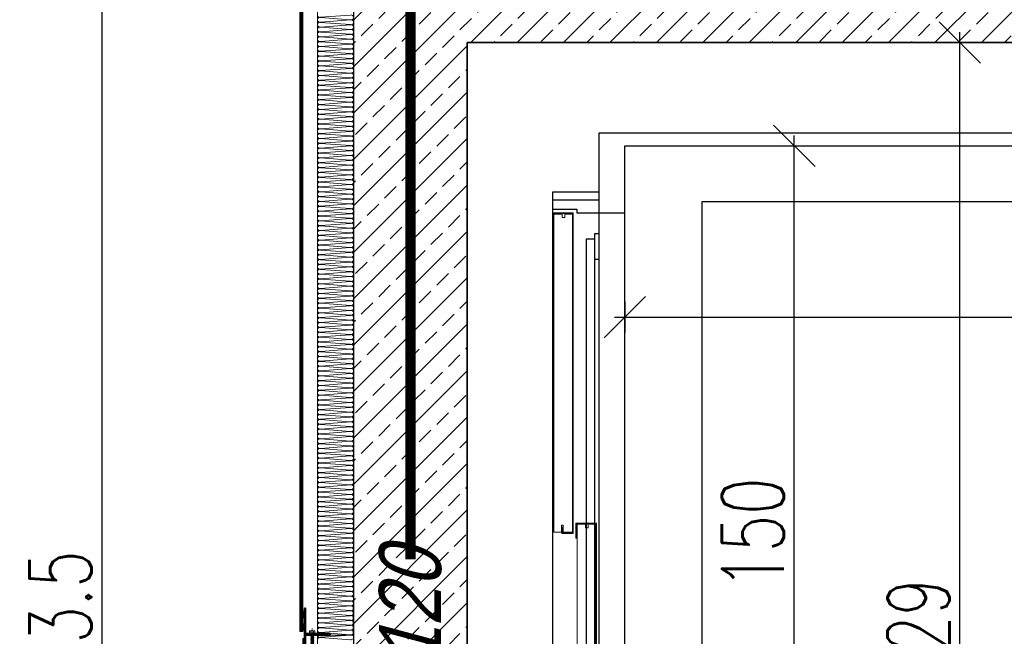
# Model space of a CAD drawing. Header units: millimetres. Extents: x -1256 to 4744, y -2264 to 706.
# Tile 9 of 62: x -485 to -295, y 63 to 182. Entities that reach past the tile are written whole.
import ezdxf
from ezdxf import colors
from ezdxf.entities.mleader import LeaderData, LeaderLine
from ezdxf.math import Vec2, Vec3

# ---------------------------------------------------------------- set-up
doc = ezdxf.new("R2010")
doc.units = ezdxf.units.MM
doc.header["$LTSCALE"] = 0.2
doc.linetypes.add('10b018', pattern=[3.33, 2.16, -0.54, 0.09, -0.54])
doc.linetypes.add('DASHEDX2', pattern=[1.5, 1, -0.5])
for name, color, linetype, lineweight in [('_MB_ocieplenie_0.09', 252, 'Continuous', 9), ('A-KOMENTWYM - DETAL', 30, 'Continuous', 5), ('ST_AE_GLAS_szraf', 252, 'Continuous', 0), ('ST_AE_GLAS_widok', 142, 'Continuous', 9), ('ST_AE_SYST_cienka', 27, 'Continuous', 15), ('ST_AE_SYST_szraf', 252, 'Continuous', 0), ('ST_SB_STEL', 7, 'Continuous', 0), ('ST_SF_FRAM', 7, 'Continuous', 0), ('ST_SF_FRAM_gruba', 132, 'Continuous', 40), ('ST_SJ_JOIN', 7, 'Continuous', 0), ('ST_SJ_JOIN_cienka', 57, 'Continuous', 15), ('ST_SJ_JOIN_szraf', 252, 'Continuous', 5)]:
    doc.layers.add(name, color=color, linetype=linetype, lineweight=lineweight)
doc.layers.add('_p.poż.', color=7, linetype='Continuous', true_color=0xf20000)
for name, color, linetype in [('A-opis', 7, 'Continuous'), ('A-widok', 41, 'Continuous'), ('A-winda', 12, 'Continuous'), ('A-wyposażenie', 203, 'Continuous'), ('A-ściany', 140, 'Continuous')]:
    doc.layers.add(name, color=color, linetype=linetype)
doc.layers.add('ST_SJ_JOIN_osie', color=1, linetype='10b018', lineweight=0, plot=False)
doc.styles.add('Arch-Dim', font='romans.shx', dxfattribs={"width": 0.75})
doc.styles.add('Arial-2', font='arial.ttf', dxfattribs={"width": 0.8, "oblique": 15})
doc.styles.add('TXT', font='romans.shx', dxfattribs={"width": 0.7})
doc.dimstyles.new('1-50', dxfattribs={"dimtxt": 12, "dimasz": 8, "dimexe": 3, "dimexo": 0, "dimgap": 2, "dimtad": 1, "dimrnd": 0.5, "dimzin": 12, "dimdsep": 46, "dimtxsty": 'TXT', "dimblk": 'OBLIQUE', "dimcen": 0.125, "dimdle": 2, "dimclrd": 256, "dimclre": 256, "dimclrt": 7, "dimazin": 0, "dimtfac": 1, "dimtix": 1, "dimtmove": 1, "dimatfit": 2, "dimfxl": 3, "dimfxlon": 1, "dimtvp": 10, "dimtolj": 1, "dimtzin": 0, "dimarcsym": 0})

# ---------------------------------------------------------------- blocks, each defined once
blk = doc.blocks.new('_Oblique')
at = {"color": 0, "linetype": 'ByBlock', "lineweight": -2}
blk.add_line((-0.5, -0.5), (0.5, 0.5), dxfattribs=at)
blk = doc.blocks.new('*D8')
at = {"layer": 'A-KOMENTWYM - DETAL', "lineweight": -2}
for p, q in [((-469.21, 212.3), (-469.21, -85.3)), ((-466.21, 210.3), (-472.21, 210.3)), ((-466.21, -83.3), (-472.21, -83.3))]:
    blk.add_line(p, q, dxfattribs=at)
at = {"layer": 'Defpoints', "color": 0}
for p in [(-430.9, 210.3), (-469.21, -83.3), (-430.9, -83.3)]:
    blk.add_point(p, dxfattribs=at)
at = {"layer": 'A-KOMENTWYM - DETAL', "lineweight": -2, "xscale": 8, "yscale": 8, "zscale": 8}
for p, rotation in [((-469.21, 210.3), 90), ((-469.21, -83.3), 270)]:
    blk.add_blockref('_Oblique', p, dxfattribs=dict(at, rotation=rotation))
at = {"layer": 'A-KOMENTWYM - DETAL', "color": 7, "insert": (-477.21, 63.5), "char_height": 12, "attachment_point": 5, "rotation": 90, "style": 'TXT'}
blk.add_mtext('\\A1;293.5', dxfattribs=at)
blk = doc.blocks.new('_Dot')
at = {"color": 0, "linetype": 'ByBlock', "lineweight": -2}
blk.add_line((-0.5, 0), (-1, 0), dxfattribs=at)
at = {"color": 0, "linetype": 'ByBlock', "const_width": 0.5}
blk.add_lwpolyline([(-0.25, 0, 1), (0.25, 0, 1)], format="xyb", close=True, dxfattribs=at)
blk = doc.blocks.new('*D301')
at = {"layer": 'A-KOMENTWYM - DETAL', "lineweight": -2}
for p, q in [((-398.5, 24.42), (-398.5, 18.42)), ((-78.5, 24.42), (-78.5, 18.42)), ((-400.5, 21.42), (-76.5, 21.42))]:
    blk.add_line(p, q, dxfattribs=at)
at = {"layer": 'Defpoints', "color": 0}
for p in [(-398.5, 178), (-78.5, 178), (-78.5, 21.42)]:
    blk.add_point(p, dxfattribs=at)
at = {"layer": 'A-KOMENTWYM - DETAL', "lineweight": -2, "xscale": 8, "yscale": 8, "zscale": 8, "rotation": 180}
blk.add_blockref('_Oblique', (-398.5, 21.42), dxfattribs=at)
at = {"layer": 'A-KOMENTWYM - DETAL', "lineweight": -2, "xscale": 8, "yscale": 8, "zscale": 8}
blk.add_blockref('_Oblique', (-78.5, 21.42), dxfattribs=at)
at = {"layer": 'A-KOMENTWYM - DETAL', "color": 7, "insert": (-238.5, 29.42), "char_height": 12, "attachment_point": 5, "style": 'TXT'}
blk.add_mtext('\\A1;320', dxfattribs=at)
blk = doc.blocks.new('*D302')
at = {"layer": 'A-KOMENTWYM - DETAL', "lineweight": -2}
for p, q in [((-303.22, -53), (-303.22, 180)), ((-306.22, 178), (-300.22, 178)), ((-306.22, -51), (-300.22, -51))]:
    blk.add_line(p, q, dxfattribs=at)
at = {"layer": 'Defpoints', "color": 0}
for p in [(-398.5, 178), (-303.22, 178), (-398.5, -51)]:
    blk.add_point(p, dxfattribs=at)
at = {"layer": 'A-KOMENTWYM - DETAL', "lineweight": -2, "xscale": 8, "yscale": 8, "zscale": 8}
for p, rotation in [((-303.22, 178), 90), ((-303.22, -51), 270)]:
    blk.add_blockref('_Oblique', p, dxfattribs=dict(at, rotation=rotation))
at = {"layer": 'A-KOMENTWYM - DETAL', "color": 7, "insert": (-311.22, 63.5), "char_height": 12, "attachment_point": 5, "rotation": 90, "style": 'TXT'}
blk.add_mtext('\\A1;229', dxfattribs=at)
blk = doc.blocks.new('*D374')
at = {"layer": 'A-KOMENTWYM - DETAL', "lineweight": -2}
for p, q in [((60.5, -80.14), (60.5, -86.14)), ((320.5, -80.14), (320.5, -86.14)), ((58.5, -83.14), (322.5, -83.14))]:
    blk.add_line(p, q, dxfattribs=at)
at = {"layer": 'Defpoints', "color": 0}
for p in [(60.5, -50), (320.5, -50), (320.5, -83.14)]:
    blk.add_point(p, dxfattribs=at)
at = {"layer": 'A-KOMENTWYM - DETAL', "lineweight": -2, "xscale": 8, "yscale": 8, "zscale": 8, "rotation": 180}
blk.add_blockref('_Oblique', (60.5, -83.14), dxfattribs=at)
at = {"layer": 'A-KOMENTWYM - DETAL', "lineweight": -2, "xscale": 8, "yscale": 8, "zscale": 8}
blk.add_blockref('_Oblique', (320.5, -83.14), dxfattribs=at)
at = {"layer": 'A-KOMENTWYM - DETAL', "color": 7, "insert": (190.5, -75.14), "char_height": 12, "attachment_point": 5, "style": 'TXT'}
blk.add_mtext('\\A1;260', dxfattribs=at)
blk = doc.blocks.new('*D373')
at = {"layer": 'A-KOMENTWYM - DETAL', "lineweight": -2}
for p, q in [((93.26, -202), (93.26, -48)), ((90.26, -50), (96.26, -50)), ((90.26, -200), (96.26, -200))]:
    blk.add_line(p, q, dxfattribs=at)
at = {"layer": 'Defpoints', "color": 0}
for p in [(60.5, -50), (93.26, -50), (60.5, -200)]:
    blk.add_point(p, dxfattribs=at)
at = {"layer": 'A-KOMENTWYM - DETAL', "lineweight": -2, "xscale": 8, "yscale": 8, "zscale": 8}
for p, rotation in [((93.26, -50), 90), ((93.26, -200), 270)]:
    blk.add_blockref('_Oblique', p, dxfattribs=dict(at, rotation=rotation))
at = {"layer": 'A-KOMENTWYM - DETAL', "color": 7, "insert": (85.26, -125), "char_height": 12, "attachment_point": 5, "rotation": 90, "style": 'TXT'}
blk.add_mtext('\\A1;150', dxfattribs=at)
blk = doc.blocks.new('*U372')
at = {"layer": '_MB_ocieplenie_0.09', "flags": 128}
for points in [[(-6131.7, 31, 0.505403), (-6150.8, 5.1), (-6132.5, -242, -1.345402), (-6170.8, -242), (-6152.6, 5.1, 0.505403), (-6171.7, 31)], [(-6091.7, 31, 0.505403), (-6110.8, 5.1), (-6092.5, -242, -1.345402), (-6130.8, -242), (-6112.6, 5.1, 0.505403), (-6131.7, 31)], [(-6051.7, 31, 0.505403), (-6070.8, 5.1), (-6052.5, -242, -1.345402), (-6090.8, -242), (-6072.6, 5.1, 0.505403), (-6091.7, 31)], [(-6011.7, 31, 0.505403), (-6030.8, 5.1), (-6012.5, -242, -1.345402), (-6050.8, -242), (-6032.6, 5.1, 0.505403), (-6051.7, 31)], [(-5971.7, 31, 0.505403), (-5990.8, 5.1), (-5972.5, -242, -1.345402), (-6010.8, -242), (-5992.6, 5.1, 0.505403), (-6011.7, 31)], [(-5931.7, 31, 0.505403), (-5950.8, 5.1), (-5932.5, -242, -1.345402), (-5970.8, -242), (-5952.6, 5.1, 0.505403), (-5971.7, 31)], [(-5891.7, 31, 0.505403), (-5910.8, 5.1), (-5892.5, -242, -1.345402), (-5930.8, -242), (-5912.6, 5.1, 0.505403), (-5931.7, 31)], [(-5851.7, 31, 0.505403), (-5870.8, 5.1), (-5852.5, -242, -1.345402), (-5890.8, -242), (-5872.6, 5.1, 0.505403), (-5891.7, 31)], [(-5811.7, 31, 0.505403), (-5830.8, 5.1), (-5812.5, -242, -1.345402), (-5850.8, -242), (-5832.6, 5.1, 0.505403), (-5851.7, 31)], [(-5771.7, 31, 0.505403), (-5790.8, 5.1), (-5772.5, -242, -1.345402), (-5810.8, -242), (-5792.6, 5.1, 0.505403), (-5811.7, 31)], [(-5731.7, 31, 0.505403), (-5750.8, 5.1), (-5732.5, -242, -1.345402), (-5770.8, -242), (-5752.6, 5.1, 0.505403), (-5771.7, 31)], [(-5691.7, 31, 0.505403), (-5710.8, 5.1), (-5692.5, -242, -1.345402), (-5730.8, -242), (-5712.6, 5.1, 0.505403), (-5731.7, 31)], [(-5651.7, 31, 0.505403), (-5670.8, 5.1), (-5652.5, -242, -1.345402), (-5690.8, -242), (-5672.6, 5.1, 0.505403), (-5691.7, 31)], [(-5611.7, 31, 0.505403), (-5630.8, 5.1), (-5612.5, -242, -1.345402), (-5650.8, -242), (-5632.6, 5.1, 0.505403), (-5651.7, 31)], [(-5571.7, 31, 0.505403), (-5590.8, 5.1), (-5572.5, -242, -1.345402), (-5610.8, -242), (-5592.6, 5.1, 0.505403), (-5611.7, 31)], [(-5531.7, 31, 0.505403), (-5550.8, 5.1), (-5532.5, -242, -1.345402), (-5570.8, -242), (-5552.6, 5.1, 0.505403), (-5571.7, 31)], [(-5491.7, 31, 0.505403), (-5510.8, 5.1), (-5492.5, -242, -1.345402), (-5530.8, -242), (-5512.6, 5.1, 0.505403), (-5531.7, 31)], [(-5451.7, 31, 0.505403), (-5470.8, 5.1), (-5452.5, -242, -1.345402), (-5490.8, -242), (-5472.6, 5.1, 0.505403), (-5491.7, 31)], [(-5411.7, 31, 0.505403), (-5430.8, 5.1), (-5412.5, -242, -1.345402), (-5450.8, -242), (-5432.6, 5.1, 0.505403), (-5451.7, 31)], [(-5371.7, 31, 0.505403), (-5390.8, 5.1), (-5372.5, -242, -1.345402), (-5410.8, -242), (-5392.6, 5.1, 0.505403), (-5411.7, 31)], [(-5331.7, 31, 0.505403), (-5350.8, 5.1), (-5332.5, -242, -1.345402), (-5370.8, -242), (-5352.6, 5.1, 0.505403), (-5371.7, 31)], [(-5291.7, 31, 0.505403), (-5310.8, 5.1), (-5292.5, -242, -1.345402), (-5330.8, -242), (-5312.6, 5.1, 0.505403), (-5331.7, 31)], [(-5251.7, 31, 0.505403), (-5270.8, 5.1), (-5252.5, -242, -1.345402), (-5290.8, -242), (-5272.6, 5.1, 0.505403), (-5291.7, 31)], [(-5211.7, 31, 0.505403), (-5230.8, 5.1), (-5212.5, -242, -1.345402), (-5250.8, -242), (-5232.6, 5.1, 0.505403), (-5251.7, 31)], [(-5171.7, 31, 0.505403), (-5190.8, 5.1), (-5172.5, -242, -1.345402), (-5210.8, -242), (-5192.6, 5.1, 0.505403), (-5211.7, 31)], [(-5131.7, 31, 0.505403), (-5150.8, 5.1), (-5132.5, -242, -1.345402), (-5170.8, -242), (-5152.6, 5.1, 0.505403), (-5171.7, 31)], [(-5091.7, 31, 0.505403), (-5110.8, 5.1), (-5092.5, -242, -1.345402), (-5130.8, -242), (-5112.6, 5.1, 0.505403), (-5131.7, 31)], [(-5051.7, 31, 0.505403), (-5070.8, 5.1), (-5052.5, -242, -1.345402), (-5090.8, -242), (-5072.6, 5.1, 0.505403), (-5091.7, 31)], [(-5011.7, 31, 0.505403), (-5030.8, 5.1), (-5012.5, -242, -1.345402), (-5050.8, -242), (-5032.6, 5.1, 0.505403), (-5051.7, 31)], [(-4971.7, 31, 0.505403), (-4990.8, 5.1), (-4972.5, -242, -1.345402), (-5010.8, -242), (-4992.6, 5.1, 0.505403), (-5011.7, 31)], [(-4931.7, 31, 0.505403), (-4950.8, 5.1), (-4932.5, -242, -1.345402), (-4970.8, -242), (-4952.6, 5.1, 0.505403), (-4971.7, 31)], [(-4891.7, 31, 0.505403), (-4910.8, 5.1), (-4892.5, -242, -1.345402), (-4930.8, -242), (-4912.6, 5.1, 0.505403), (-4931.7, 31)], [(-4851.7, 31, 0.505403), (-4870.8, 5.1), (-4852.5, -242, -1.345402), (-4890.8, -242), (-4872.6, 5.1, 0.505403), (-4891.7, 31)], [(-4811.7, 31, 0.505403), (-4830.8, 5.1), (-4812.5, -242, -1.345402), (-4850.8, -242), (-4832.6, 5.1, 0.505403), (-4851.7, 31)], [(-4771.7, 31, 0.505403), (-4790.8, 5.1), (-4772.5, -242, -1.345402), (-4810.8, -242), (-4792.6, 5.1, 0.505403), (-4811.7, 31)], [(-4731.7, 31, 0.505403), (-4750.8, 5.1), (-4732.5, -242, -1.345402), (-4770.8, -242), (-4752.6, 5.1, 0.505403), (-4771.7, 31)], [(-4691.7, 31, 0.505403), (-4710.8, 5.1), (-4692.5, -242, -1.345402), (-4730.8, -242), (-4712.6, 5.1, 0.505403), (-4731.7, 31)], [(-4651.7, 31, 0.505403), (-4670.8, 5.1), (-4652.5, -242, -1.345402), (-4690.8, -242), (-4672.6, 5.1, 0.505403), (-4691.7, 31)], [(-4611.7, 31, 0.505403), (-4630.8, 5.1), (-4612.5, -242, -1.345402), (-4650.8, -242), (-4632.6, 5.1, 0.505403), (-4651.7, 31)], [(-4571.7, 31, 0.505403), (-4590.8, 5.1), (-4572.5, -242, -1.345402), (-4610.8, -242), (-4592.6, 5.1, 0.505403), (-4611.7, 31)], [(-4531.7, 31, 0.505403), (-4550.8, 5.1), (-4532.5, -242, -1.345402), (-4570.8, -242), (-4552.6, 5.1, 0.505403), (-4571.7, 31)], [(-4491.7, 31, 0.505403), (-4510.8, 5.1), (-4492.5, -242, -1.345402), (-4530.8, -242), (-4512.6, 5.1, 0.505403), (-4531.7, 31)], [(-4451.7, 31, 0.505403), (-4470.8, 5.1), (-4452.5, -242, -1.345402), (-4490.8, -242), (-4472.6, 5.1, 0.505403), (-4491.7, 31)], [(-4411.7, 31, 0.505403), (-4430.8, 5.1), (-4412.5, -242, -1.345402), (-4450.8, -242), (-4432.6, 5.1, 0.505403), (-4451.7, 31)], [(-4371.7, 31, 0.505403), (-4390.8, 5.1), (-4372.5, -242, -1.345402), (-4410.8, -242), (-4392.6, 5.1, 0.505403), (-4411.7, 31)], [(-4331.7, 31, 0.505403), (-4350.8, 5.1), (-4332.5, -242, -1.345402), (-4370.8, -242), (-4352.6, 5.1, 0.505403), (-4371.7, 31)], [(-4291.7, 31, 0.505403), (-4310.8, 5.1), (-4292.5, -242, -1.345402), (-4330.8, -242), (-4312.6, 5.1, 0.505403), (-4331.7, 31)], [(-4251.7, 31, 0.505403), (-4270.8, 5.1), (-4252.5, -242, -1.345402), (-4290.8, -242), (-4272.6, 5.1, 0.505403), (-4291.7, 31)], [(-4211.7, 31, 0.505403), (-4230.8, 5.1), (-4212.5, -242, -1.345402), (-4250.8, -242), (-4232.6, 5.1, 0.505403), (-4251.7, 31)], [(-4171.7, 31, 0.505403), (-4190.8, 5.1), (-4172.5, -242, -1.345402), (-4210.8, -242), (-4192.6, 5.1, 0.505403), (-4211.7, 31)], [(-4131.7, 31, 0.505403), (-4150.8, 5.1), (-4132.5, -242, -1.345402), (-4170.8, -242), (-4152.6, 5.1, 0.505403), (-4171.7, 31)], [(-4091.7, 31, 0.505403), (-4110.8, 5.1), (-4092.5, -242, -1.345402), (-4130.8, -242), (-4112.6, 5.1, 0.505403), (-4131.7, 31)], [(-4051.7, 31, 0.505403), (-4070.8, 5.1), (-4052.5, -242, -1.345402), (-4090.8, -242), (-4072.6, 5.1, 0.505403), (-4091.7, 31)], [(-4011.7, 31, 0.505403), (-4030.8, 5.1), (-4012.5, -242, -1.345402), (-4050.8, -242), (-4032.6, 5.1, 0.505403), (-4051.7, 31)], [(-3971.7, 31, 0.505403), (-3990.8, 5.1), (-3972.5, -242, -1.345402), (-4010.8, -242), (-3992.6, 5.1, 0.505403), (-4011.7, 31)], [(-3931.7, 31, 0.505403), (-3950.8, 5.1), (-3932.5, -242, -1.345402), (-3970.8, -242), (-3952.6, 5.1, 0.505403), (-3971.7, 31)], [(-3891.7, 31, 0.505403), (-3910.8, 5.1), (-3892.5, -242, -1.345402), (-3930.8, -242), (-3912.6, 5.1, 0.505403), (-3931.7, 31)], [(-3851.7, 31, 0.505403), (-3870.8, 5.1), (-3852.5, -242, -1.345402), (-3890.8, -242), (-3872.6, 5.1, 0.505403), (-3891.7, 31)], [(-3811.7, 31, 0.505403), (-3830.8, 5.1), (-3812.5, -242, -1.345402), (-3850.8, -242), (-3832.6, 5.1, 0.505403), (-3851.7, 31)], [(-3771.7, 31, 0.505403), (-3790.8, 5.1), (-3772.5, -242, -1.345402), (-3810.8, -242), (-3792.6, 5.1, 0.505403), (-3811.7, 31)], [(-3731.7, 31, 0.505403), (-3750.8, 5.1), (-3732.5, -242, -1.345402), (-3770.8, -242), (-3752.6, 5.1, 0.505403), (-3771.7, 31)], [(-3691.7, 31, 0.505403), (-3710.8, 5.1), (-3692.5, -242, -1.345402), (-3730.8, -242), (-3712.6, 5.1, 0.505403), (-3731.7, 31)], [(-3651.7, 31, 0.505403), (-3670.8, 5.1), (-3652.5, -242, -1.345402), (-3690.8, -242), (-3672.6, 5.1, 0.505403), (-3691.7, 31)], [(-3611.7, 31, 0.505403), (-3630.8, 5.1), (-3612.5, -242, -1.345402), (-3650.8, -242), (-3632.6, 5.1, 0.505403), (-3651.7, 31)], [(-3571.7, 31, 0.505403), (-3590.8, 5.1), (-3572.5, -242, -1.345402), (-3610.8, -242), (-3592.6, 5.1, 0.505403), (-3611.7, 31)], [(-3531.7, 31, 0.505403), (-3550.8, 5.1), (-3532.5, -242, -1.345402), (-3570.8, -242), (-3552.6, 5.1, 0.505403), (-3571.7, 31)], [(-3491.7, 31, 0.505403), (-3510.8, 5.1), (-3492.5, -242, -1.345402), (-3530.8, -242), (-3512.6, 5.1, 0.505403), (-3531.7, 31)], [(-3451.7, 31, 0.505403), (-3470.8, 5.1), (-3452.5, -242, -1.345402), (-3490.8, -242), (-3472.6, 5.1, 0.505403), (-3491.7, 31)], [(-3411.7, 31, 0.505403), (-3430.8, 5.1), (-3412.5, -242, -1.345402), (-3450.8, -242), (-3432.6, 5.1, 0.505403), (-3451.7, 31)], [(-3371.7, 31, 0.505403), (-3390.8, 5.1), (-3372.5, -242, -1.345402), (-3410.8, -242), (-3392.6, 5.1, 0.505403), (-3411.7, 31)], [(-3331.7, 31, 0.505403), (-3350.8, 5.1), (-3332.5, -242, -1.345402), (-3370.8, -242), (-3352.6, 5.1, 0.505403), (-3371.7, 31)], [(-3291.7, 31, 0.505403), (-3310.8, 5.1), (-3292.5, -242, -1.345402), (-3330.8, -242), (-3312.6, 5.1, 0.505403), (-3331.7, 31)], [(-3251.7, 31, 0.505403), (-3270.8, 5.1), (-3252.5, -242, -1.345402), (-3290.8, -242), (-3272.6, 5.1, 0.505403), (-3291.7, 31)], [(-3211.7, 31, 0.505403), (-3230.8, 5.1), (-3212.5, -242, -1.345402), (-3250.8, -242), (-3232.6, 5.1, 0.505403), (-3251.7, 31)], [(-3171.7, 31, 0.505403), (-3190.8, 5.1), (-3172.5, -242, -1.345402), (-3210.8, -242), (-3192.6, 5.1, 0.505403), (-3211.7, 31)], [(-3131.7, 31, 0.505403), (-3150.8, 5.1), (-3132.5, -242, -1.345402), (-3170.8, -242), (-3152.6, 5.1, 0.505403), (-3171.7, 31)], [(-3091.7, 31, 0.505403), (-3110.8, 5.1), (-3092.5, -242, -1.345402), (-3130.8, -242), (-3112.6, 5.1, 0.505403), (-3131.7, 31)], [(-3051.7, 31, 0.505403), (-3070.8, 5.1), (-3052.5, -242, -1.345402), (-3090.8, -242), (-3072.6, 5.1, 0.505403), (-3091.7, 31)], [(-3011.7, 31, 0.505403), (-3030.8, 5.1), (-3012.5, -242, -1.345402), (-3050.8, -242), (-3032.6, 5.1, 0.505403), (-3051.7, 31)], [(-2971.7, 31, 0.505403), (-2990.8, 5.1), (-2972.5, -242, -1.345402), (-3010.8, -242), (-2992.6, 5.1, 0.505403), (-3011.7, 31)], [(-2931.7, 31, 0.505403), (-2950.8, 5.1), (-2932.5, -242, -1.345402), (-2970.8, -242), (-2952.6, 5.1, 0.505403), (-2971.7, 31)], [(-2891.7, 31, 0.505403), (-2910.8, 5.1), (-2892.5, -242, -1.345402), (-2930.8, -242), (-2912.6, 5.1, 0.505403), (-2931.7, 31)], [(-2851.7, 31, 0.505403), (-2870.8, 5.1), (-2852.5, -242, -1.345402), (-2890.8, -242), (-2872.6, 5.1, 0.505403), (-2891.7, 31)], [(-2811.7, 31, 0.505403), (-2830.8, 5.1), (-2812.5, -242, -1.345402), (-2850.8, -242), (-2832.6, 5.1, 0.505403), (-2851.7, 31)], [(-2771.7, 31, 0.505403), (-2790.8, 5.1), (-2772.5, -242, -1.345402), (-2810.8, -242), (-2792.6, 5.1, 0.505403), (-2811.7, 31)], [(-2731.7, 31, 0.505403), (-2750.8, 5.1), (-2732.5, -242, -1.345402), (-2770.8, -242), (-2752.6, 5.1, 0.505403), (-2771.7, 31)], [(-2691.7, 31, 0.505403), (-2710.8, 5.1), (-2692.5, -242, -1.345402), (-2730.8, -242), (-2712.6, 5.1, 0.505403), (-2731.7, 31)], [(-2651.7, 31, 0.505403), (-2670.8, 5.1), (-2652.5, -242, -1.345402), (-2690.8, -242), (-2672.6, 5.1, 0.505403), (-2691.7, 31)], [(-2611.7, 31, 0.505403), (-2630.8, 5.1), (-2612.5, -242, -1.345402), (-2650.8, -242), (-2632.6, 5.1, 0.505403), (-2651.7, 31)], [(-2571.7, 31, 0.505403), (-2590.8, 5.1), (-2572.5, -242, -1.345402), (-2610.8, -242), (-2592.6, 5.1, 0.505403), (-2611.7, 31)], [(-2531.7, 31, 0.505403), (-2550.8, 5.1), (-2532.5, -242, -1.345402), (-2570.8, -242), (-2552.6, 5.1, 0.505403), (-2571.7, 31)], [(-2491.7, 31, 0.505403), (-2510.8, 5.1), (-2492.5, -242, -1.345402), (-2530.8, -242), (-2512.6, 5.1, 0.505403), (-2531.7, 31)], [(-2451.7, 31, 0.505403), (-2470.8, 5.1), (-2452.5, -242, -1.345402), (-2490.8, -242), (-2472.6, 5.1, 0.505403), (-2491.7, 31)], [(-2411.7, 31, 0.505403), (-2430.8, 5.1), (-2412.5, -242, -1.345402), (-2450.8, -242), (-2432.6, 5.1, 0.505403), (-2451.7, 31)], [(-2371.7, 31, 0.505403), (-2390.8, 5.1), (-2372.5, -242, -1.345402), (-2410.8, -242), (-2392.6, 5.1, 0.505403), (-2411.7, 31)], [(-2331.7, 31, 0.505403), (-2350.8, 5.1), (-2332.5, -242, -1.345402), (-2370.8, -242), (-2352.6, 5.1, 0.505403), (-2371.7, 31)], [(-2291.7, 31, 0.505403), (-2310.8, 5.1), (-2292.5, -242, -1.345402), (-2330.8, -242), (-2312.6, 5.1, 0.505403), (-2331.7, 31)], [(-2251.7, 31, 0.505403), (-2270.8, 5.1), (-2252.5, -242, -1.345402), (-2290.8, -242), (-2272.6, 5.1, 0.505403), (-2291.7, 31)], [(-2211.7, 31, 0.505403), (-2230.8, 5.1), (-2212.5, -242, -1.345402), (-2250.8, -242), (-2232.6, 5.1, 0.505403), (-2251.7, 31)], [(-2171.7, 31, 0.505403), (-2190.8, 5.1), (-2172.5, -242, -1.345402), (-2210.8, -242), (-2192.6, 5.1, 0.505403), (-2211.7, 31)], [(-2131.7, 31, 0.505403), (-2150.8, 5.1), (-2132.5, -242, -1.345402), (-2170.8, -242), (-2152.6, 5.1, 0.505403), (-2171.7, 31)], [(-2091.7, 31, 0.505403), (-2110.8, 5.1), (-2092.5, -242, -1.345402), (-2130.8, -242), (-2112.6, 5.1, 0.505403), (-2131.7, 31)], [(-2051.7, 31, 0.505403), (-2070.8, 5.1), (-2052.5, -242, -1.345402), (-2090.8, -242), (-2072.6, 5.1, 0.505403), (-2091.7, 31)], [(-2011.7, 31, 0.505403), (-2030.8, 5.1), (-2012.5, -242, -1.345402), (-2050.8, -242), (-2032.6, 5.1, 0.505403), (-2051.7, 31)], [(-1971.7, 31, 0.505403), (-1990.8, 5.1), (-1972.5, -242, -1.345402), (-2010.8, -242), (-1992.6, 5.1, 0.505403), (-2011.7, 31)], [(-1931.7, 31, 0.505403), (-1950.8, 5.1), (-1932.5, -242, -1.345402), (-1970.8, -242), (-1952.6, 5.1, 0.505403), (-1971.7, 31)], [(-1891.7, 31, 0.505403), (-1910.8, 5.1), (-1892.5, -242, -1.345402), (-1930.8, -242), (-1912.6, 5.1, 0.505403), (-1931.7, 31)], [(-1851.7, 31, 0.505403), (-1870.8, 5.1), (-1852.5, -242, -1.345402), (-1890.8, -242), (-1872.6, 5.1, 0.505403), (-1891.7, 31)], [(-1811.7, 31, 0.505403), (-1830.8, 5.1), (-1812.5, -242, -1.345402), (-1850.8, -242), (-1832.6, 5.1, 0.505403), (-1851.7, 31)], [(-1771.7, 31, 0.505403), (-1790.8, 5.1), (-1772.5, -242, -1.345402), (-1810.8, -242), (-1792.6, 5.1, 0.505403), (-1811.7, 31)], [(-1731.7, 31, 0.505403), (-1750.8, 5.1), (-1732.5, -242, -1.345402), (-1770.8, -242), (-1752.6, 5.1, 0.505403), (-1771.7, 31)], [(-1691.7, 31, 0.505403), (-1710.8, 5.1), (-1692.5, -242, -1.345402), (-1730.8, -242), (-1712.6, 5.1, 0.505403), (-1731.7, 31)], [(-1651.7, 31, 0.505403), (-1670.8, 5.1), (-1652.5, -242, -1.345402), (-1690.8, -242), (-1672.6, 5.1, 0.505403), (-1691.7, 31)], [(-1611.7, 31, 0.505403), (-1630.8, 5.1), (-1612.5, -242, -1.345402), (-1650.8, -242), (-1632.6, 5.1, 0.505403), (-1651.7, 31)], [(-1571.7, 31, 0.505403), (-1590.8, 5.1), (-1572.5, -242, -1.345402), (-1610.8, -242), (-1592.6, 5.1, 0.505403), (-1611.7, 31)], [(-1531.7, 31, 0.505403), (-1550.8, 5.1), (-1532.5, -242, -1.345402), (-1570.8, -242), (-1552.6, 5.1, 0.505403), (-1571.7, 31)], [(-1491.7, 31, 0.505403), (-1510.8, 5.1), (-1492.5, -242, -1.345402), (-1530.8, -242), (-1512.6, 5.1, 0.505403), (-1531.7, 31)], [(-1451.7, 31, 0.505403), (-1470.8, 5.1), (-1452.5, -242, -1.345402), (-1490.8, -242), (-1472.6, 5.1, 0.505403), (-1491.7, 31)], [(-1411.7, 31, 0.505403), (-1430.8, 5.1), (-1412.5, -242, -1.345402), (-1450.8, -242), (-1432.6, 5.1, 0.505403), (-1451.7, 31)], [(-1371.7, 31, 0.505403), (-1390.8, 5.1), (-1372.5, -242, -1.345402), (-1410.8, -242), (-1392.6, 5.1, 0.505403), (-1411.7, 31)], [(-1331.7, 31, 0.505403), (-1350.8, 5.1), (-1332.5, -242, -1.345402), (-1370.8, -242), (-1352.6, 5.1, 0.505403), (-1371.7, 31)], [(-1291.7, 31, 0.505403), (-1310.8, 5.1), (-1292.5, -242, -1.345402), (-1330.8, -242), (-1312.6, 5.1, 0.505403), (-1331.7, 31)], [(-1251.7, 31, 0.505403), (-1270.8, 5.1), (-1252.5, -242, -1.345402), (-1290.8, -242), (-1272.6, 5.1, 0.505403), (-1291.7, 31)], [(-1211.7, 31, 0.505403), (-1230.8, 5.1), (-1212.5, -242, -1.345402), (-1250.8, -242), (-1232.6, 5.1, 0.505403), (-1251.7, 31)], [(-1171.7, 31, 0.505403), (-1190.8, 5.1), (-1172.5, -242, -1.345402), (-1210.8, -242), (-1192.6, 5.1, 0.505403), (-1211.7, 31)], [(-1131.7, 31, 0.505403), (-1150.8, 5.1), (-1132.5, -242, -1.345402), (-1170.8, -242), (-1152.6, 5.1, 0.505403), (-1171.7, 31)], [(-1091.7, 31, 0.505403), (-1110.8, 5.1), (-1092.5, -242, -1.345402), (-1130.8, -242), (-1112.6, 5.1, 0.505403), (-1131.7, 31)], [(-1051.7, 31, 0.505403), (-1070.8, 5.1), (-1052.5, -242, -1.345402), (-1090.8, -242), (-1072.6, 5.1, 0.505403), (-1091.7, 31)], [(-1011.7, 31, 0.505403), (-1030.8, 5.1), (-1012.5, -242, -1.345402), (-1050.8, -242), (-1032.6, 5.1, 0.505403), (-1051.7, 31)]]:
    blk.add_lwpolyline(points, format="xyb", dxfattribs=at)
blk = doc.blocks.new('wkret_samowiercacy_JT2-12_5.5x35')
at = {"layer": 'ST_SJ_JOIN_cienka'}
for p, q in [((-35, 0), (-33.6, 2.6)), ((-35, 0), (-33.6, -2.6)), ((-33.6, 2.6), (-22.9, 2.6)), ((-22.6, 2.2), (-23.5, 2.2)), ((-22.3, 2.2), (-22.9, 2.6)), ((-20.9, 2.2), (-22.3, 2.2)), ((-20.9, 2.2), (-20.3, 2.8)), ((-20, 2.2), (-20.3, 2.8)), ((-19.1, 2.2), (-20, 2.2)), ((-19.1, 2.2), (-18.5, 2.8)), ((-18.2, 2.2), (-18.5, 2.8)), ((-17.3, 2.2), (-18.2, 2.2)), ((-17.3, 2.2), (-16.8, 2.8)), ((-16.4, 2.2), (-16.8, 2.8)), ((-15.5, 2.2), (-16.4, 2.2)), ((-15.5, 2.2), (-15, 2.8)), ((-14.6, 2.2), (-15, 2.8)), ((-13.8, 2.2), (-14.6, 2.2)), ((-13.8, 2.2), (-13.2, 2.8)), ((-12.9, 2.2), (-13.2, 2.8)), ((-12, 2.2), (-12.9, 2.2)), ((-12, 2.2), (-11.5, 2.8)), ((-11.1, 2.2), (-11.5, 2.8)), ((-10.2, 2.2), (-11.1, 2.2)), ((-10.2, 2.2), (-9.7, 2.8)), ((-9.3, 2.2), (-9.7, 2.8)), ((-8.4, 2.2), (-9.3, 2.2)), ((-8.4, 2.2), (-7.9, 2.8)), ((-7.5, 2.2), (-7.9, 2.8)), ((-6.7, 2.2), (-7.5, 2.2)), ((-6.7, 2.2), (-6.1, 2.8)), ((-5.8, 2.2), (-6.1, 2.8)), ((-4.9, 2.2), (-5.8, 2.2)), ((-4.9, 2.2), (-4.4, 2.8)), ((-4, 2.2), (-4.4, 2.8)), ((-3.1, 2.2), (-4, 2.2)), ((-3.1, 2.2), (-2.6, 2.8)), ((-2.2, 2.2), (-2.6, 2.8)), ((-1.3, 2.2), (-2.2, 2.2)), ((-1.3, 2.2), (-0.8, 2.8)), ((-0.4, 2.2), (-0.8, 2.8)), ((0, 2.2), (-0.4, 2.2)), ((5.8, 4), (5.8, -4)), ((-33.6, -2.6), (-22.9, -2.6)), ((-22.3, -2.3), (-22.9, -2.6)), ((-21.6, -2.3), (-22.3, -2.3)), ((-21.3, -2.8), (-21.6, -2.3)), ((-21.3, -2.8), (-20.7, -2.3)), ((-19.9, -2.3), (-20.7, -2.3)), ((-19.5, -2.8), (-19.9, -2.3)), ((-19.5, -2.8), (-19, -2.3)), ((-18.1, -2.3), (-19, -2.3)), ((-17.7, -2.8), (-18.1, -2.3)), ((-17.7, -2.8), (-17.2, -2.3)), ((-16.3, -2.3), (-17.2, -2.3)), ((-16, -2.8), (-16.3, -2.3)), ((-16, -2.8), (-15.4, -2.3)), ((-14.5, -2.3), (-15.4, -2.3)), ((-14.2, -2.8), (-14.5, -2.3)), ((-14.2, -2.8), (-13.6, -2.3)), ((-12.8, -2.3), (-13.6, -2.3)), ((-12.4, -2.8), (-12.8, -2.3)), ((-12.4, -2.8), (-11.9, -2.3)), ((-11, -2.3), (-11.9, -2.3)), ((-10.6, -2.8), (-11, -2.3)), ((-10.6, -2.8), (-10.1, -2.3)), ((-9.2, -2.3), (-10.1, -2.3)), ((-8.9, -2.8), (-9.2, -2.3)), ((-8.9, -2.8), (-8.3, -2.3)), ((-7.4, -2.3), (-8.3, -2.3)), ((-7.1, -2.8), (-7.4, -2.3)), ((-7.1, -2.8), (-6.5, -2.3)), ((-5.7, -2.3), (-6.5, -2.3)), ((-5.3, -2.8), (-5.7, -2.3)), ((-5.3, -2.8), (-4.8, -2.3)), ((-3.9, -2.3), (-4.8, -2.3)), ((-3.5, -2.8), (-3.9, -2.3)), ((-3.5, -2.8), (-3, -2.3)), ((-2.1, -2.3), (-3, -2.3)), ((-1.8, -2.8), (-2.1, -2.3)), ((-1.8, -2.8), (-1.2, -2.3)), ((0, -2.3), (-1.2, -2.3))]:
    blk.add_line(p, q, dxfattribs=at)
blk.add_lwpolyline([(0, -7.2), (1.3, -7.2), (1.3, 7.2), (0, 7.2)], close=True, dxfattribs=at)
blk.add_lwpolyline([(1.3, -2.6), (5.3, -2.6, -0.343146), (5.3, -5.3), (1.3, -5.3), (1.3, 5.3), (5.3, 5.3, -0.343146), (5.3, 2.6), (1.3, 2.6)], format="xyb", dxfattribs=at)
blk.add_arc((-2.2, 0), 7.94, 340.5288, 19.4712, dxfattribs=at)
at = {"layer": 'ST_SJ_JOIN_osie'}
blk.add_line((-40, 0), (10.8, 0), dxfattribs=at)
at = {"layer": 'ST_SJ_JOIN_szraf'}
for p, q in [((-34.7, 0), (-33.4, 2.2)), ((-33.4, 2.2), (-33.6, 2.6)), ((-33.4, 2.2), (-22.3, 2.2)), ((-22.9, -2.6), (-21.9, 2.2)), ((-22.1, 2.1), (-22.9, -2.6)), ((-22.9, -2.6), (-22.3, 2)), ((-22.9, -2.6), (-22.6, 1.9)), ((-22.9, -2.6), (-22.9, 1.8)), ((-21.6, -2.3), (-20.9, 2.2)), ((-21.3, -2.8), (-20.3, 2.8)), ((-20.7, -2.3), (-20, 2.2)), ((-19.9, -2.3), (-19.1, 2.2)), ((-19.5, -2.8), (-18.5, 2.8)), ((-19, -2.3), (-18.2, 2.2)), ((-18.1, -2.3), (-17.3, 2.2)), ((-17.7, -2.8), (-16.8, 2.8)), ((-17.2, -2.3), (-16.4, 2.2)), ((-16.3, -2.3), (-15.5, 2.2)), ((-16, -2.8), (-15, 2.8)), ((-15.4, -2.3), (-14.6, 2.2)), ((-14.5, -2.3), (-13.8, 2.2)), ((-14.2, -2.8), (-13.2, 2.8)), ((-13.6, -2.3), (-12.9, 2.2)), ((-12.8, -2.3), (-12, 2.2)), ((-12.4, -2.8), (-11.5, 2.8)), ((-11.9, -2.3), (-11.1, 2.2)), ((-11, -2.3), (-10.2, 2.2)), ((-10.6, -2.8), (-9.7, 2.8)), ((-10.1, -2.3), (-9.3, 2.2)), ((-9.2, -2.3), (-8.4, 2.2)), ((-8.9, -2.8), (-7.9, 2.8)), ((-8.3, -2.3), (-7.5, 2.2)), ((-7.4, -2.3), (-6.7, 2.2)), ((-7.1, -2.8), (-6.1, 2.8)), ((-6.5, -2.3), (-5.8, 2.2)), ((-5.7, -2.3), (-4.9, 2.2)), ((-5.3, -2.8), (-4.4, 2.8)), ((-4.8, -2.3), (-4, 2.2)), ((-3.9, -2.3), (-3.1, 2.2)), ((-3.5, -2.8), (-2.6, 2.8)), ((-3, -2.3), (-2.2, 2.2)), ((-2.1, -2.3), (-1.3, 2.2)), ((-1.8, -2.8), (-0.8, 2.8)), ((-1.2, -2.3), (-0.4, 2.2))]:
    blk.add_line(p, q, dxfattribs=at)
for centre, radius, start, end in [((-32.2, 23.1), 23.3, 263.1111, 296.3312), ((-35.1, -1.7), 1.73, 331.4719, 85.2218)]:
    blk.add_arc(centre, radius, start, end, dxfattribs=at)
blk = doc.blocks.new('SA.01_rzut')
at = {"layer": 'ST_AE_SYST_szraf'}
h = blk.add_hatch(dxfattribs=at)
h.set_pattern_fill('ANSI37', color=256, scale=0.25, angle=180)
h.paths.add_polyline_path([(-44, 0), (-44, -3), (-32, -3), (-32, 0)])
h = blk.add_hatch(dxfattribs=at)
h.set_pattern_fill('ANSI37', color=256, scale=0.25, angle=180)
h.set_pattern_definition([(135, (488652.4619, 545374.10935), (0.5612660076, 0.5612660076), []), (45, (488652.4619, 545374.10935), (0.5612660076, -0.5612660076), [])])
h.paths.add_polyline_path([(-20, 0), (-20, -3), (-8, -3), (-8, 0)])
h = blk.add_hatch(dxfattribs=at)
h.set_pattern_fill('ANSI37', color=256, scale=0.25)
h.set_pattern_definition([(45, (-488652.4619, 545374.10935), (-0.5612660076, 0.5612660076), []), (135, (-488652.4619, 545374.10935), (-0.5612660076, -0.5612660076), [])])
h.paths.add_polyline_path([(8, 0), (8, -3), (20, -3), (20, 0)])
h = blk.add_hatch(dxfattribs=at)
h.set_pattern_fill('ANSI37', color=256, scale=0.25, angle=180)
h.paths.add_polyline_path([(32, 0), (32, -3), (44, -3), (44, 0)])
at = {"layer": 'ST_AE_SYST_cienka'}
for points in [[(-44, 0), (-32, 0), (-32, -3), (-44, -3)], [(-8, 0), (-20, 0), (-20, -3), (-8, -3)], [(8, 0), (20, 0), (20, -3), (8, -3)], [(44, 0), (32, 0), (32, -3), (44, -3)]]:
    blk.add_lwpolyline(points, close=True, dxfattribs=at)
at = {"layer": 'ST_SF_FRAM_gruba'}
blk.add_lwpolyline([(-50, 0), (50, 0), (50, 2), (1, 2), (1, 50), (-1, 50), (-1, 2), (-50, 2), (-50, 0)], close=True, dxfattribs=at)
at = {"layer": 'ST_SJ_JOIN', "xscale": -1}
blk.add_blockref('wkret_samowiercacy_JT2-12_5.5x35', (-1, 15), dxfattribs=at)
blk = doc.blocks.new('szyb-szkło_150-I piętro2')
at = {"layer": 'A-ściany', "transparency": 33554687}
h = blk.add_hatch(dxfattribs=at)
h.set_pattern_fill('ANSI33-METRIC', color=14)
h.set_pattern_definition([(45, (428.5, -207.997), (-4.49013, 4.49013), []), (45, (432.99, -207.997), (-4.49013, 4.49013), [3.175, -1.5875])])
h.paths.add_polyline_path([(350, -196), (350, -259), (30, -259), (30, -30), (350, -30), (350, -50), (372, -50.003), (372, -8), (8, -8), (8, -281), (372, -281), (372, -196)])
at = {"layer": '_MB_ocieplenie_0.09'}
blk.add_line((1, -288), (1, -1), dxfattribs=at)
at = {"layer": '_p.poż.', "linetype": 'DASHEDX2', "ltscale": 10}
blk.add_lwpolyline([(19, -130.036, 2, 2, 0), (19, -19, 2, 2, 0), (170.902, -19, 0, 0, 0)], format="xyseb", dxfattribs=at)
at = {"layer": 'A-widok', "transparency": 33554679}
blk.add_lwpolyline([(30, -30), (30, -259), (350, -259), (350, -30)], close=True, dxfattribs=at)
at = {"layer": 'A-winda'}
for p, q in [((46.5, -60.5), (46.5, -245.5)), ((55.5, -60.5), (46.5, -60.5)), ((55.5, -67), (55.5, -60.5)), ((54.673, -68.055), (52.973, -68.055)), ((52.973, -68.055), (52.973, -210.707)), ((54.673, -72), (54.673, -67)), ((54.673, -67), (55.5, -67)), ((55.5, -72), (54.673, -72)), ((54.673, -210.707), (54.673, -72)), ((55.5, -245.5), (55.5, -72))]:
    blk.add_line(p, q, dxfattribs=at)
at = {"layer": 'A-winda', "linetype": 'Continuous', "lineweight": 15}
for p, q in [((50.5, -63), (46.5, -63)), ((46.5, -63), (46.5, -65.9)), ((46.5, -63), (50.5, -63)), ((46.5, -63), (46.5, -63.03)), ((46.62, -65.9), (46.62, -63.12)), ((46.62, -63.12), (50.38, -63.12)), ((46.72, -124.76), (46.72, -63.2)), ((46.72, -63.2), (48.379, -63.2)), ((48.379, -63.2), (48.379, -63.887)), ((48.379, -63.887), (48.866, -63.887)), ((48.866, -63.2), (50.325, -63.2)), ((48.866, -63.887), (48.866, -63.2)), ((50.325, -63.2), (50.325, -124.76)), ((50.38, -63.12), (50.38, -124.88)), ((50.5, -125), (50.5, -63)), ((46.5, -65.9), (46.62, -65.9)), ((48.2, -123.37), (48.2, -124.76)), ((48.52, -123.37), (48.2, -123.37)), ((48.42, -123.8), (48.3, -123.8)), ((48.3, -123.8), (48.3, -125)), ((48.42, -124.88), (48.42, -123.8)), ((48.52, -124.76), (48.52, -123.37)), ((55, -123), (51, -123)), ((51, -125.9), (51, -123)), ((51, -123), (55, -123)), ((51, -123.03), (51, -123)), ((54.88, -123.12), (51.12, -123.12)), ((51.12, -123.12), (51.12, -125.9)), ((51.22, -123.2), (51.22, -184.76)), ((52.879, -123.2), (51.22, -123.2)), ((52.879, -123.887), (52.879, -123.2)), ((53.367, -123.2), (53.367, -123.887)), ((54.825, -123.2), (53.367, -123.2)), ((54.825, -184.76), (54.825, -123.2)), ((54.88, -184.88), (54.88, -123.12)), ((55, -123), (55, -185)), ((48.2, -124.76), (46.72, -124.76)), ((48.3, -125), (50.5, -125)), ((50.38, -124.88), (48.42, -124.88)), ((50.325, -124.76), (48.52, -124.76)), ((53.367, -123.887), (52.879, -123.887)), ((51.12, -125.9), (51, -125.9))]:
    blk.add_line(p, q, dxfattribs=at)
at = {"layer": 'A-winda'}
for points in [[(325.5, -63), (325.5, -202.5), (55.5, -202.5), (55.5, -47.5)], [(55.5, -47.5), (55.5, -47.5), (325.5, -47.5), (325.5, -59)], [(60.5, -200), (60.5, -50), (320.5, -50), (320.5, -63)], [(55.5, -59), (46.5, -59), (46.5, -62.233), (51.2, -62.233), (51.2, -63), (60.5, -63)]]:
    blk.add_lwpolyline(points, dxfattribs=at)
at = {"layer": 'A-wyposażenie'}
blk.add_lwpolyline([(292.941, -60.809), (292.941, -164.509), (75.441, -164.509), (75.441, -60.809)], close=True, dxfattribs=at)
at = {"layer": 'A-ściany'}
blk.add_lwpolyline([(350, -196), (350, -259), (30, -259), (30, -30), (350, -30), (350, -50), (372, -50.003), (372, -8), (8, -8), (8, -281), (372, -281), (372, -196)], close=True, dxfattribs=at)
at = {"layer": 'ST_AE_GLAS_szraf'}
for p, q in [((-2.3, 2.4), (-2.3, -144)), ((-2.2, 2.4), (-2.2, -144)), ((-2.1, 2.4), (-2.1, -144)), ((-2, 2.4), (-2, -144)), ((-1.9, 2.4), (-1.9, -144))]:
    blk.add_line(p, q, dxfattribs=at)
at = {"layer": 'ST_AE_GLAS_widok'}
blk.add_lwpolyline([(-2.3, 2.4), (-1.9, 2.4), (-1.8, 2.3), (-1.8, -143.9), (-1.9, -144), (-2.3, -144), (-2.4, -143.9), (-2.4, 2.3), (-2.3, 2.4)], dxfattribs=at)
at = {"layer": 'ST_SB_STEL', "color": 9, "const_width": 0.2}
blk.add_lwpolyline([(-1.001, -144.699), (7.9, -144.699), (7.9, -138.8)], dxfattribs=at)
at = {"xscale": 0.02342540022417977, "yscale": 0.02342540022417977, "zscale": 0.02342540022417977, "rotation": 90.0000000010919}
blk.add_blockref('*U372', (1.727, -1), dxfattribs=at)
at = {"layer": 'ST_SF_FRAM', "xscale": 0.1, "yscale": 0.1, "zscale": 0.1, "rotation": 270}
blk.add_blockref('SA.01_rzut', (-1.5, -144.499), dxfattribs=at)
at = {"layer": '_p.poż.', "insert": (19.001, -150.429), "char_height": 12, "width": 129.01457, "attachment_point": 5, "rotation": 90, "style": 'Arial-2'}
blk.add_mtext('\\pxt4;REI120', dxfattribs=at)
at = {"layer": 'A-KOMENTWYM - DETAL'}
dim = blk.add_linear_dim(base=(93.256, -50), p1=(60.5, -200), p2=(60.5, -50), angle=90, dimstyle='1-50', override={"dimtxt": 12}, dxfattribs=at)
dim.commit()
dim.dimension.update_dxf_attribs({"geometry": '*D373', "text_midpoint": (85.256, -125)})
dim = blk.add_linear_dim(base=(320.5, -83.142), p1=(60.5, -50), p2=(320.5, -50), dimstyle='1-50', override={"dimtxt": 12}, dxfattribs=at)
dim.commit()
dim.dimension.update_dxf_attribs({"geometry": '*D374', "text_midpoint": (190.5, -75.142)})

msp = doc.modelspace()

# ---------------------------------------------------------------- block references
msp.add_blockref('szyb-szkło_150-I piętro2', (-428.5, 207.997))

# ---------------------------------------------------------------- dimensions: what is measured, and where the dimension line sits
at = {"layer": 'A-KOMENTWYM - DETAL'}
for base, p1, p2, picture, middle in [((-469.214, -83.304), (-430.9, 210.297), (-430.9, -83.304), '*D8', (-477.214, 63.497)), ((-303.221, 177.997), (-398.5, -51.003), (-398.5, 177.997), '*D302', (-311.221, 63.497))]:
    dim = msp.add_linear_dim(base=base, p1=p1, p2=p2, angle=90, dimstyle='1-50', override={"dimtxt": 12}, dxfattribs=at)
    dim.commit()
    dim.dimension.update_dxf_attribs({"geometry": picture, "text_midpoint": middle})
dim = msp.add_linear_dim(base=(-78.5, 21.419), p1=(-398.5, 177.997), p2=(-78.5, 177.997), dimstyle='1-50', override={"dimtxt": 12}, dxfattribs=at)
dim.commit()
dim.dimension.update_dxf_attribs({"geometry": '*D301', "text_midpoint": (-238.5, 29.419)})

# ---------------------------------------------------------------- leaders
at = {"layer": 'A-opis'}
ml = msp.add_multileader_mtext('Standard', dxfattribs=at)
ml.set_content('\\pxt4;okno do likwidacji, poszerzenie i powiększenie otworu do posadzki', color=256, style='Arch-Dim')
ml.set_leader_properties(color=30)
ml.set_arrow_properties(name='DOT')
ml.build(insert=Vec2(0, 0))
ml.multileader.update_dxf_attribs({"text_left_attachment_type": 6, "text_right_attachment_type": 6, "dogleg_length": 2, "arrow_head_size": 5})
ctx = ml.context
ctx.base_point, ctx.char_height, ctx.arrow_head_size, ctx.landing_gap_size, ctx.plane_origin, ctx.plane_y_axis = Vec3(-412.571, 309.098), 12, 5, 0.2, Vec3(-932.595, 4459.747), Vec3(0, -1)
ctx.left_attachment, ctx.right_attachment, ctx.text_align_type = 6, 6, 2
notes = []
notes.append((ctx, [(0, (1, 1, 0), (-226.571, 309.098), (-1, 0), 2, [(0, [(-24, 99.782)], 0, [])])]))
ctx.mtext.insert, ctx.mtext.width, ctx.mtext.alignment = Vec3(-228.771, 325.058), 200, 3
ml = msp.add_multileader_mtext('Standard', dxfattribs=at)
ml.set_content('\\pxt4;obudowy EI120', color=256, style='Arch-Dim')
ml.set_leader_properties(color=30)
ml.set_arrow_properties(name='DOT')
ml.build(insert=Vec2(0, 0))
ml.multileader.update_dxf_attribs({"text_left_attachment_type": 6, "text_right_attachment_type": 6, "dogleg_length": 2, "arrow_head_size": 5})
ctx = ml.context
ctx.base_point, ctx.char_height, ctx.arrow_head_size, ctx.landing_gap_size, ctx.plane_origin, ctx.plane_y_axis = Vec3(-249.131, 51.459), 12, 5, 0.2, Vec3(-583.693, 4340.868), Vec3(0, -1)
ctx.left_attachment, ctx.right_attachment, ctx.text_align_type = 6, 6, 2
notes.append((ctx, [(0, (1, 1, 0), (-146.291, 51.459), (-1, 0), 2, [(0, [(-47.298, 14), (-60.31, 154.245)], 0, [])])]))
ctx.mtext.insert, ctx.mtext.width, ctx.mtext.alignment = Vec3(-148.491, 67.419), 200, 3
for ctx, leaders in notes:
    for number, flags, end, landing, length, lines in leaders:
        leader = LeaderData()
        leader.index, (leader.has_last_leader_line, leader.has_dogleg_vector, leader.attachment_direction) = number, flags
        leader.last_leader_point, leader.dogleg_vector, leader.dogleg_length = Vec3(end), Vec3(landing), length
        for number, points, colour, breaks in lines:
            line = LeaderLine()
            line.index, line.vertices, line.color, line.breaks = number, Vec3.list(points), colors.encode_raw_color(colour), breaks
            leader.lines.append(line)
        ctx.leaders.append(leader)

doc.saveas('drawing.dxf')
